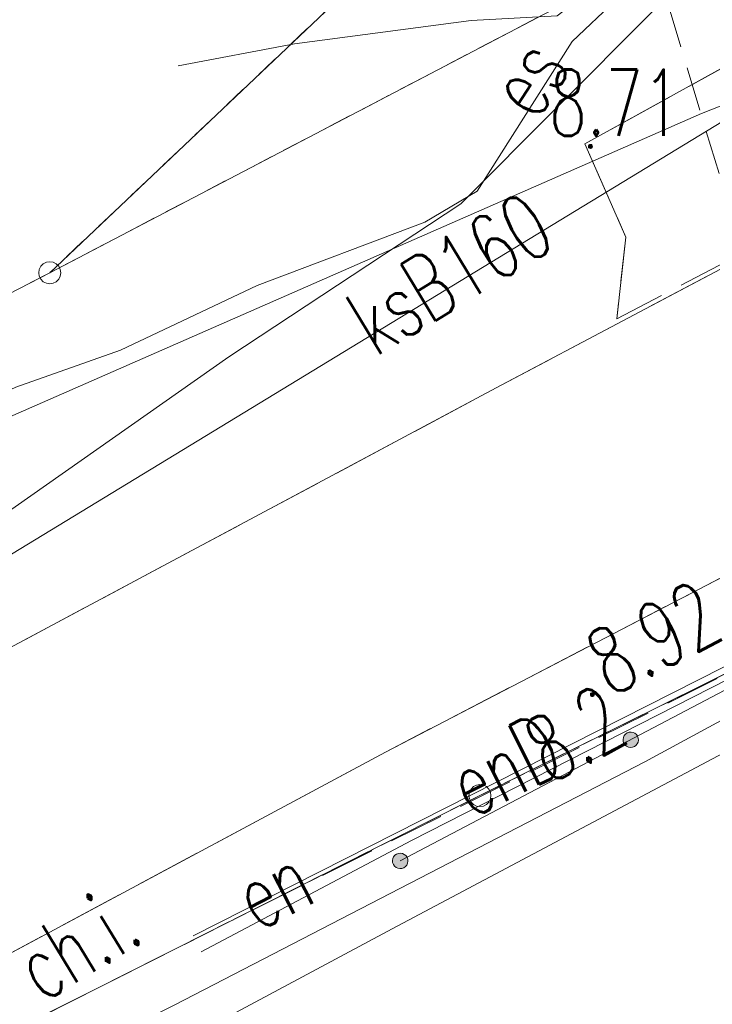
# Model space of a CAD drawing. Header units: millimetres. Extents: x -367306 to 168495, y -187323 to 82034.
# Tile 111 of 170: x -53110 to -37412, y 21478 to 43780. Entities that reach past the tile are written whole.
import ezdxf

# ---------------------------------------------------------------- set-up
doc = ezdxf.new("R2010")
doc.units = ezdxf.units.MM
doc.header["$MEASUREMENT"] = 0
for name, pattern in [('L_0_03', [1000, 500, -500]), ('L_0_04', [1500, 1000, -500]), ('L_0_05', [1750, 1250, -500]), ('L_0_06', [2000, 1500, -500])]:
    doc.linetypes.add(name, pattern=pattern)
for name, color, linetype, lineweight in [('Nowe_0_Nr_pióra__9', 7, 'Continuous', 13), ('Nowe_EGDE_Nr_pióra__8', 7, 'Continuous', 13), ('Nowe_EGDE_Nr_pióra__9', 7, 'Continuous', 13), ('Nowe_EGKK_Nr_pióra__8', 7, 'Continuous', 13), ('Nowe_EGKK_Nr_pióra__9', 7, 'Continuous', 13), ('Nowe_EGPG_Nr_pióra__8', 7, 'Continuous', 13), ('Nowe_EGPG_Nr_pióra__9', 7, 'Continuous', 13), ('Nowe_EGUG_Nr_pióra__8', 7, 'Continuous', 13), ('Nowe_EGUG_Nr_pióra__9', 7, 'Continuous', 13), ('Nowe_GUPPRZ_O_Nr_pióra__8', 7, 'Continuous', 13), ('Nowe_OTKC_Nr_pióra__8', 7, 'Continuous', 13), ('Nowe_OTKC_Nr_pióra__9', 7, 'Continuous', 13), ('Nowe_OTKC_O_Nr_pióra__8', 7, 'Continuous', 13), ('Nowe_OTKJ_Nr_pióra__8', 7, 'Continuous', 13), ('Nowe_OTKJ_Nr_pióra__9', 7, 'Continuous', 13), ('Nowe_OTKK_Nr_pióra__8', 7, 'Continuous', 13), ('Nowe_OTKK_Nr_pióra__9', 7, 'Continuous', 13), ('Nowe_OTOO_Nr_pióra__7', 7, 'Continuous', 13), ('Nowe_OTOO_Nr_pióra__8', 7, 'Continuous', 13), ('Nowe_OTOO_Nr_pióra__9', 7, 'Continuous', 13), ('Nowe_OTRS_Nr_pióra__7', 7, 'Continuous', 13), ('Nowe_OTRS_Nr_pióra__8', 7, 'Continuous', 13), ('Nowe_OTRS_Nr_pióra__9', 7, 'Continuous', 13), ('Nowe_OTRS_O_Nr_pióra__8', 7, 'Continuous', 13), ('Nowe_SUEP_Nr_pióra__8', 7, 'Continuous', 13), ('Nowe_SUEP_Nr_pióra__9', 7, 'Continuous', 13), ('Nowe_SUEP_O_Nr_pióra__8', 7, 'Continuous', 13), ('Nowe_SUKP_Nr_pióra__9', 7, 'Continuous', 13), ('Nowe_SUKP_O_Nr_pióra__8', 7, 'Continuous', 13), ('Nowe_SUTP_Nr_pióra__8', 7, 'Continuous', 13), ('Nowe_SUTP_Nr_pióra__9', 7, 'Continuous', 13), ('Nowe_SUWP_Nr_pióra__8', 7, 'Continuous', 13), ('Nowe_SUWP_Nr_pióra__9', 7, 'Continuous', 13)]:
    doc.layers.add(name, color=color, linetype=linetype, lineweight=lineweight)
doc.styles.add('STYL_AUTOMATYCZNY_3', font='Simplex.shx')

msp = doc.modelspace()

# ---------------------------------------------------------------- hatches: boundary and pattern name
at = {"layer": 'Nowe_OTOO_Nr_pióra__7', "linetype": 'Continuous', "lineweight": 13}
for points in [[(-39415.3, 27388.2), (-39389, 27350.9), (-39353.9, 27321.6), (-39312.4, 27302.5), (-39267.4, 27294.7), (-39221.9, 27298.8), (-39179, 27314.6), (-39141.7, 27341), (-39112.4, 27376.1), (-39093.3, 27417.5), (-39085.5, 27462.5), (-39089.6, 27508), (-39105.4, 27550.9), (-39131.7, 27588.2), (-39166.8, 27617.5), (-39208.3, 27636.6), (-39253.3, 27644.4), (-39298.8, 27640.3), (-39341.7, 27624.5), (-39379, 27598.2), (-39408.3, 27563.1), (-39427.4, 27521.6), (-39435.2, 27476.6), (-39431.1, 27431.1)], [(-39415.3, 27388.2), (-39389, 27350.9), (-39353.9, 27321.6), (-39312.4, 27302.5), (-39267.4, 27294.7), (-39221.9, 27298.8), (-39179, 27314.6), (-39141.7, 27341), (-39112.4, 27376.1), (-39093.3, 27417.5), (-39085.5, 27462.5), (-39089.6, 27508), (-39105.4, 27550.9), (-39131.7, 27588.2), (-39166.8, 27617.5), (-39208.3, 27636.6), (-39253.3, 27644.4), (-39298.8, 27640.3), (-39341.7, 27624.5), (-39379, 27598.2), (-39408.3, 27563.1), (-39427.4, 27521.6), (-39435.2, 27476.6), (-39431.1, 27431.1)], [(-44641.1, 24644.8), (-44614.8, 24607.5), (-44579.7, 24578.2), (-44538.2, 24559.1), (-44493.2, 24551.3), (-44447.7, 24555.4), (-44404.8, 24571.2), (-44367.5, 24597.6), (-44338.2, 24632.6), (-44319.1, 24674.1), (-44311.3, 24719.1), (-44315.4, 24764.6), (-44331.2, 24807.5), (-44357.5, 24844.8), (-44392.6, 24874.1), (-44434.1, 24893.2), (-44479.1, 24901), (-44524.6, 24896.9), (-44567.5, 24881.1), (-44604.8, 24854.8), (-44634.1, 24819.7), (-44653.2, 24778.2), (-44661, 24733.2), (-44656.9, 24687.7)]]:
    msp.add_hatch(color=7, dxfattribs=at).paths.add_polyline_path(points)
at = {"layer": 'Nowe_OTRS_Nr_pióra__7', "linetype": 'Continuous', "lineweight": 13}
for points in [[(-40221.1, 40910.4), (-40219.6, 40898.7), (-40215.1, 40887.9), (-40208, 40878.5), (-40198.6, 40871.4), (-40187.8, 40866.9), (-40176.1, 40865.4), (-40164.5, 40866.9), (-40153.6, 40871.4), (-40144.3, 40878.5), (-40137.2, 40887.9), (-40132.7, 40898.7), (-40131.1, 40910.4), (-40132.7, 40922), (-40137.2, 40932.9), (-40144.3, 40942.2), (-40153.6, 40949.3), (-40164.5, 40953.8), (-40176.1, 40955.4), (-40187.8, 40953.8), (-40198.6, 40949.3), (-40208, 40942.2), (-40215.1, 40932.9), (-40219.6, 40922)], [(-40175.2, 28492.8), (-40173.7, 28481.1), (-40169.2, 28470.3), (-40162.1, 28460.9), (-40152.7, 28453.8), (-40141.9, 28449.3), (-40130.2, 28447.8), (-40118.6, 28449.3), (-40107.7, 28453.8), (-40098.4, 28460.9), (-40091.3, 28470.3), (-40086.8, 28481.1), (-40085.2, 28492.8), (-40086.8, 28504.4), (-40091.3, 28515.3), (-40098.4, 28524.6), (-40107.7, 28531.7), (-40118.6, 28536.2), (-40130.2, 28537.8), (-40141.9, 28536.2), (-40152.7, 28531.7), (-40162.1, 28524.6), (-40169.2, 28515.3), (-40173.7, 28504.4)]]:
    msp.add_hatch(color=7, dxfattribs=at).paths.add_polyline_path(points)

# ---------------------------------------------------------------- linework, layer by layer
at = {"layer": 'Nowe_0_Nr_pióra__9', "color": 7, "linetype": 'L_0_04', "lineweight": 13}
msp.add_lwpolyline([(-54175.8, -16615), (-36542.5, 13691.6), (-32491.5, 24497.6), (-41006.9, 52709.3), (-354.8, 78621.1), (4924.1, 35501.4), (-2954.1, 7738.8), (31962.3, -8247.3), (46488.5, 22925.7), (96328.3, 3296.1), (84395.1, -59501.6), (78496.2, -91288.2), (63259, -147476.2), (43808.2, -176834.2), (-26519.8, -152286.8), (-79150.4, -133916.5), (-87259.9, -85957.4)], close=True, dxfattribs=at)
at = {"layer": 'Nowe_EGDE_Nr_pióra__8', "color": 7, "linetype": 'Continuous', "lineweight": 13}
for p, q in [((-52428.4, 38047), (-52428.3, 38047)), ((-52428.4, 38047), (-52428.3, 38047)), ((-42678.4, 26207), (-42678.3, 26207)), ((-42678.4, 26207), (-42678.3, 26207))]:
    msp.add_line(p, q, dxfattribs=at)
at = {"layer": 'Nowe_EGDE_Nr_pióra__9', "color": 7, "linetype": 'Continuous', "lineweight": 13, "flags": 128}
for points in [[(-52428.4, 38047), (-17278.4, 56427)], [(-17278.4, 56427), (-52428.4, 38047)], [(-45608.4, 44517), (-52428.4, 38047)], [(-52428.4, 38047), (-60805.1, 33725.2)], [(-27338.4, 33817), (-42678.4, 26207)], [(-42678.4, 26207), (-27338.4, 33817)], [(-42678.4, 26207), (-59063, 17959.1)], [(-59063, 17959.1), (-42678.4, 26207)]]:
    msp.add_lwpolyline(points, dxfattribs=at)
at = {"layer": 'Nowe_EGKK_Nr_pióra__8', "color": 7, "linetype": 'Continuous', "lineweight": 13}
msp.add_line((-42678.4, 26207), (-42678.3, 26207), dxfattribs=at)
at = {"layer": 'Nowe_EGKK_Nr_pióra__9', "color": 7, "linetype": 'L_0_06', "lineweight": 13, "flags": 128}
for points in [[(-27338.4, 33817), (-42678.4, 26207)], [(-42678.4, 26207), (-59063, 17959.1)]]:
    msp.add_lwpolyline(points, dxfattribs=at)
at = {"layer": 'Nowe_EGPG_Nr_pióra__8', "color": 7, "linetype": 'Continuous', "lineweight": 13}
for p, q in [((-52630.6, 38193.9), (-52630.6, 38193.9)), ((-52575.3, 38249.2), (-52575.3, 38249.2)), ((-52505.6, 38284.7), (-52505.6, 38284.7)), ((-52428.4, 38297), (-52428.3, 38297)), ((-52351.1, 38284.7), (-52351.1, 38284.7)), ((-52281.4, 38249.2), (-52281.4, 38249.2)), ((-52226.1, 38193.9), (-52226.1, 38193.9)), ((-52678.4, 38047), (-52678.3, 38047)), ((-52666.1, 38124.2), (-52666.1, 38124.2)), ((-52666.1, 37969.7), (-52666.1, 37969.7)), ((-52190.6, 38124.2), (-52190.6, 38124.2)), ((-52190.6, 37969.7), (-52190.6, 37969.7)), ((-52178.4, 38047), (-52178.3, 38047)), ((-52630.6, 37900), (-52630.6, 37900)), ((-52575.3, 37844.7), (-52575.3, 37844.7)), ((-52505.6, 37809.2), (-52505.6, 37809.2)), ((-52428.4, 37797), (-52428.3, 37797)), ((-52351.1, 37809.2), (-52351.1, 37809.2)), ((-52281.4, 37844.7), (-52281.4, 37844.7)), ((-52226.1, 37900), (-52226.1, 37900)), ((-42880.6, 26353.9), (-42880.6, 26353.9)), ((-42825.3, 26409.2), (-42825.3, 26409.2)), ((-42755.6, 26444.7), (-42755.6, 26444.7)), ((-42678.4, 26457), (-42678.3, 26457)), ((-42601.1, 26444.7), (-42601.1, 26444.7)), ((-42531.4, 26409.2), (-42531.4, 26409.2)), ((-42476.1, 26353.9), (-42476.1, 26353.9)), ((-42928.4, 26207), (-42928.3, 26207)), ((-42916.1, 26284.2), (-42916.1, 26284.2)), ((-42916.1, 26129.7), (-42916.1, 26129.7)), ((-42440.6, 26284.2), (-42440.6, 26284.2)), ((-42440.6, 26129.7), (-42440.6, 26129.7)), ((-42428.4, 26207), (-42428.3, 26207)), ((-42880.6, 26060), (-42880.6, 26060)), ((-42825.3, 26004.7), (-42825.3, 26004.7)), ((-42755.6, 25969.2), (-42755.6, 25969.2)), ((-42678.4, 25957), (-42678.3, 25957)), ((-42601.1, 25969.2), (-42601.1, 25969.2)), ((-42531.4, 26004.7), (-42531.4, 26004.7)), ((-42476.1, 26060), (-42476.1, 26060))]:
    msp.add_line(p, q, dxfattribs=at)
at = {"layer": 'Nowe_EGPG_Nr_pióra__9', "color": 7, "linetype": 'Continuous', "lineweight": 13, "flags": 128}
for points in [[(-52428.4, 38297), (-52351.1, 38284.7), (-52281.4, 38249.2), (-52226.1, 38193.9), (-52190.6, 38124.2), (-52178.4, 38047), (-52190.6, 37969.7), (-52226.1, 37900), (-52281.4, 37844.7), (-52351.1, 37809.2), (-52428.4, 37797), (-52505.6, 37809.2), (-52575.3, 37844.7), (-52630.6, 37900), (-52666.1, 37969.7), (-52678.4, 38047), (-52666.1, 38124.2), (-52630.6, 38193.9), (-52575.3, 38249.2), (-52505.6, 38284.7)], [(-42678.4, 26457), (-42601.1, 26444.7), (-42531.4, 26409.2), (-42476.1, 26353.9), (-42440.6, 26284.2), (-42428.4, 26207), (-42440.6, 26129.7), (-42476.1, 26060), (-42531.4, 26004.7), (-42601.1, 25969.2), (-42678.4, 25957), (-42755.6, 25969.2), (-42825.3, 26004.7), (-42880.6, 26060), (-42916.1, 26129.7), (-42928.4, 26207), (-42916.1, 26284.2), (-42880.6, 26353.9), (-42825.3, 26409.2), (-42755.6, 26444.7)]]:
    msp.add_lwpolyline(points, close=True, dxfattribs=at)
at = {"layer": 'Nowe_EGUG_Nr_pióra__8', "color": 7, "linetype": 'Continuous', "lineweight": 13}
for p, q in [((-47548.2, 42676.8), (-47548.1, 42676.8)), ((-52428.4, 38047), (-52428.3, 38047)), ((-52428.4, 38047), (-52428.3, 38047)), ((-42678.4, 26207), (-42678.3, 26207)), ((-42678.4, 26207), (-42678.3, 26207))]:
    msp.add_line(p, q, dxfattribs=at)
at = {"layer": 'Nowe_EGUG_Nr_pióra__9', "color": 7, "linetype": 'L_0_03', "lineweight": 13, "flags": 128}
msp.add_lwpolyline([(46581.5, 71966.3), (32238.7, 73735.5), (33004.3, 77483), (28801.2, 78207), (27781.6, 73637), (5621.6, 77317), (2031.6, 77177), (-8247.5, 72634.9), (-13108.4, 70487), (-22348.4, 61677), (-27338.4, 61637), (-42698.4, 47257), (-45608.4, 44517), (-47548.2, 42676.8), (-52428.4, 38047), (-17278.4, 56427), (6471.6, 64317), (30931.6, 67337), (59071.6, 65947), (59700.4, 65788.3)], close=True, dxfattribs=at)
for points in [[(-17278.4, 56427), (-52428.4, 38047)], [(-52428.4, 38047), (-60805.1, 33725.2)], [(-27338.4, 33817), (-42678.4, 26207)], [(-42678.4, 26207), (-27338.4, 33817)], [(-42678.4, 26207), (-59063, 17959.1)], [(-59063, 17959.1), (-42678.4, 26207)]]:
    msp.add_lwpolyline(points, dxfattribs=at)
at = {"layer": 'Nowe_OTKC_Nr_pióra__8', "color": 7, "linetype": 'Continuous', "lineweight": 13}
msp.add_line((-48382.6, 23335.5), (-48382.5, 23335.5), dxfattribs=at)
at = {"layer": 'Nowe_OTKC_Nr_pióra__9', "color": 7, "linetype": 'L_0_05', "lineweight": 13, "flags": 128}
msp.add_lwpolyline([(40931.6, 50687), (33461.6, 50317), (33441.6, 49927), (19970.9, 48535.2), (14602.6, 47479.5), (7131.6, 45977), (-1038.4, 43667), (-10544.6, 40736.8), (-13708.4, 39767), (-21133.6, 36525.6), (-27338.4, 33817), (-48382.6, 23335.5), (-59063, 17959.1)], dxfattribs=at)
at = {"layer": 'Nowe_OTKJ_Nr_pióra__8', "color": 7, "linetype": 'Continuous', "lineweight": 13}
for p, q in [((-40298.4, 40967), (-40298.3, 40967)), ((-39368.4, 38857), (-39368.3, 38857)), ((-39308, 37027.9), (-39308, 37027.9)), ((-39578.4, 37007), (-39578.3, 37007)), ((-42310.2, 35440.9), (-42310.1, 35440.9)), ((-44819.2, 27191.1), (-44819.1, 27191.1))]:
    msp.add_line(p, q, dxfattribs=at)
at = {"layer": 'Nowe_OTKJ_Nr_pióra__9', "color": 7, "linetype": 'L_0_06', "lineweight": 13, "flags": 128}
for points in [[(44431.6, 60337), (41121.6, 60287), (36481.6, 60087), (30239.1, 59701.8), (18438.5, 58384.9), (10852.6, 57045.4), (2541.6, 54977), (-1278.4, 53997), (-4448.4, 53057), (-5568.4, 52657), (-12197.4, 50105.1), (-15977.6, 48581.7), (-22649.3, 45535), (-31757.2, 41020.6), (-39308, 37027.9), (-42310.2, 35440.9), (-54669.1, 28838.8), (-59956, 26040.8)], [(-59229.9, 19469.7), (-44819.2, 27191.1), (-30634, 34559.6), (-24257.2, 37455), (-18281, 40190.7), (-13554.2, 41959.5), (-5076.3, 44551.6), (7270.2, 48067.6), (16773.8, 50269), (23239.5, 51190.7), (32222.6, 51752.2), (41031.6, 52197), (46301.6, 52177), (52141.6, 51957), (55391.6, 51677), (57841.6, 51437), (60391.6, 51097), (62981.6, 50677), (65321.6, 50227), (67061.6, 49737), (68881.6, 48917), (70241.6, 47997), (71571.6, 46717), (72751.6, 45147), (73551.6, 43807), (74461.6, 42007), (75151.6, 40047), (75448.6, 38664.6), (83358.5, 36552.2), (83731.6, 38027), (84411.6, 39397), (85301.6, 40597), (86741.6, 42017), (88101.6, 42727), (89591.6, 42997), (91121.6, 42927), (92551.6, 42547), (93881.6, 41847), (94981.6, 40827), (95821.6, 39547), (96561.6, 37677), (96991.6, 36157), (97101.6, 34757)]]:
    msp.add_lwpolyline(points, dxfattribs=at)
msp.add_lwpolyline([(-32318.4, 40787), (-33618.4, 41227), (-34108.4, 42027), (-35028.4, 43477), (-35218.4, 43777), (-40298.4, 40967), (-39368.4, 38857), (-39578.4, 37007)], close=True, dxfattribs=at)
at = {"layer": 'Nowe_OTKK_Nr_pióra__8', "color": 7, "linetype": 'Continuous', "lineweight": 13}
for p, q in [((-40298.4, 40967), (-40298.3, 40967)), ((-39368.4, 38857), (-39368.3, 38857)), ((-39308, 37027.9), (-39308, 37027.9)), ((-39578.4, 37007), (-39578.3, 37007)), ((-42310.2, 35440.9), (-42310.1, 35440.9)), ((-44819.2, 27191.1), (-44819.1, 27191.1))]:
    msp.add_line(p, q, dxfattribs=at)
at = {"layer": 'Nowe_OTKK_Nr_pióra__9', "color": 7, "linetype": 'Continuous', "lineweight": 13, "flags": 128}
for points in [[(-54669.1, 28838.8), (-42310.2, 35440.9), (-39308, 37027.9), (-31757.2, 41020.6), (-22649.3, 45535), (-15977.6, 48581.7), (-12197.4, 50105.1), (-5568.4, 52657), (-4448.4, 53057), (-1278.4, 53997), (2541.6, 54977), (10783.8, 57027.3)], [(-59229.9, 19469.7), (-44819.2, 27191.1), (-30634, 34559.6), (-24257.2, 37455), (-18281, 40190.7), (-13554.2, 41959.5), (-5076.3, 44551.6), (7270.2, 48067.6), (16773.8, 50269)], [(-32318.4, 40787), (-33618.4, 41227), (-34108.4, 42027), (-35028.4, 43477), (-35218.4, 43777), (-40298.4, 40967), (-39368.4, 38857), (-39578.4, 37007)]]:
    msp.add_lwpolyline(points, dxfattribs=at)
at = {"layer": 'Nowe_OTOO_Nr_pióra__8', "color": 7, "linetype": 'Continuous', "lineweight": 13}
for p, q in [((-39435.2, 27476.6), (-39435.1, 27476.6)), ((-39435.2, 27476.6), (-39435.1, 27476.6)), ((-39427.4, 27521.6), (-39427.4, 27521.6)), ((-39427.4, 27521.6), (-39427.4, 27521.6)), ((-39408.3, 27563.1), (-39408.2, 27563.1)), ((-39408.3, 27563.1), (-39408.2, 27563.1)), ((-39379, 27598.2), (-39379, 27598.2)), ((-39379, 27598.2), (-39379, 27598.2)), ((-39341.7, 27624.5), (-39341.6, 27624.5)), ((-39341.7, 27624.5), (-39341.6, 27624.5)), ((-39298.8, 27640.3), (-39298.8, 27640.3)), ((-39298.8, 27640.3), (-39298.8, 27640.3)), ((-39253.3, 27644.4), (-39253.3, 27644.4)), ((-39253.3, 27644.4), (-39253.3, 27644.4)), ((-39208.3, 27636.6), (-39208.2, 27636.6)), ((-39208.3, 27636.6), (-39208.2, 27636.6)), ((-39166.8, 27617.5), (-39166.8, 27617.5)), ((-39166.8, 27617.5), (-39166.8, 27617.5)), ((-39131.7, 27588.2), (-39131.7, 27588.2)), ((-39131.7, 27588.2), (-39131.7, 27588.2)), ((-39105.4, 27550.9), (-39105.3, 27550.9)), ((-39105.4, 27550.9), (-39105.3, 27550.9)), ((-39089.6, 27508), (-39089.6, 27508)), ((-39089.6, 27508), (-39089.6, 27508)), ((-39085.5, 27462.5), (-39085.4, 27462.5)), ((-39085.5, 27462.5), (-39085.4, 27462.5)), ((-39431.1, 27431.1), (-39431, 27431.1)), ((-39431.1, 27431.1), (-39431, 27431.1)), ((-39415.3, 27388.2), (-39415.2, 27388.2)), ((-39415.3, 27388.2), (-39415.2, 27388.2)), ((-39389, 27350.9), (-39388.9, 27350.9)), ((-39389, 27350.9), (-39388.9, 27350.9)), ((-39353.9, 27321.6), (-39353.8, 27321.6)), ((-39353.9, 27321.6), (-39353.8, 27321.6)), ((-39312.4, 27302.5), (-39312.3, 27302.5)), ((-39312.4, 27302.5), (-39312.3, 27302.5)), ((-39267.4, 27294.7), (-39267.3, 27294.7)), ((-39267.4, 27294.7), (-39267.3, 27294.7)), ((-39221.9, 27298.8), (-39221.8, 27298.8)), ((-39221.9, 27298.8), (-39221.8, 27298.8)), ((-39179, 27314.6), (-39178.9, 27314.6)), ((-39179, 27314.6), (-39178.9, 27314.6)), ((-39141.7, 27341), (-39141.6, 27341)), ((-39141.7, 27341), (-39141.6, 27341)), ((-39112.4, 27376.1), (-39112.4, 27376.1)), ((-39112.4, 27376.1), (-39112.4, 27376.1)), ((-39093.3, 27417.5), (-39093.2, 27417.5)), ((-39093.3, 27417.5), (-39093.2, 27417.5)), ((-44653.2, 24778.2), (-44653.2, 24778.2)), ((-44634.1, 24819.7), (-44634, 24819.7)), ((-44604.8, 24854.8), (-44604.8, 24854.8)), ((-44567.5, 24881.1), (-44567.5, 24881.1)), ((-44524.6, 24896.9), (-44524.6, 24896.9)), ((-44479.1, 24901), (-44479.1, 24901)), ((-44434.1, 24893.2), (-44434.1, 24893.2)), ((-44392.6, 24874.1), (-44392.6, 24874.1)), ((-44357.5, 24844.8), (-44357.5, 24844.8)), ((-44331.2, 24807.5), (-44331.2, 24807.5)), ((-44315.4, 24764.6), (-44315.4, 24764.6)), ((-44661, 24733.2), (-44661, 24733.2)), ((-44656.9, 24687.7), (-44656.8, 24687.7)), ((-44641.1, 24644.8), (-44641.1, 24644.8)), ((-44614.8, 24607.5), (-44614.7, 24607.5)), ((-44579.7, 24578.2), (-44579.6, 24578.2)), ((-44538.2, 24559.1), (-44538.2, 24559.1)), ((-44493.2, 24551.3), (-44493.1, 24551.3)), ((-44486.2, 24726.2), (-44486.1, 24726.2)), ((-44447.7, 24555.4), (-44447.6, 24555.4)), ((-44404.8, 24571.2), (-44404.8, 24571.2)), ((-44367.5, 24597.6), (-44367.4, 24597.6)), ((-44338.2, 24632.6), (-44338.2, 24632.6)), ((-44319.1, 24674.1), (-44319, 24674.1)), ((-44311.3, 24719.1), (-44311.3, 24719.1))]:
    msp.add_line(p, q, dxfattribs=at)
at = {"layer": 'Nowe_OTOO_Nr_pióra__9', "color": 7, "linetype": 'Continuous', "lineweight": 13, "flags": 128}
msp.add_lwpolyline([(-44486.2, 24726.2), (-34034.5, 30213), (-27338.4, 33817)], dxfattribs=at)
for points in [[(-39415.3, 27388.2), (-39389, 27350.9), (-39353.9, 27321.6), (-39312.4, 27302.5), (-39267.4, 27294.7), (-39221.9, 27298.8), (-39179, 27314.6), (-39141.7, 27341), (-39112.4, 27376.1), (-39093.3, 27417.5), (-39085.5, 27462.5), (-39089.6, 27508), (-39105.4, 27550.9), (-39131.7, 27588.2), (-39166.8, 27617.5), (-39208.3, 27636.6), (-39253.3, 27644.4), (-39298.8, 27640.3), (-39341.7, 27624.5), (-39379, 27598.2), (-39408.3, 27563.1), (-39427.4, 27521.6), (-39435.2, 27476.6), (-39431.1, 27431.1)], [(-39415.3, 27388.2), (-39389, 27350.9), (-39353.9, 27321.6), (-39312.4, 27302.5), (-39267.4, 27294.7), (-39221.9, 27298.8), (-39179, 27314.6), (-39141.7, 27341), (-39112.4, 27376.1), (-39093.3, 27417.5), (-39085.5, 27462.5), (-39089.6, 27508), (-39105.4, 27550.9), (-39131.7, 27588.2), (-39166.8, 27617.5), (-39208.3, 27636.6), (-39253.3, 27644.4), (-39298.8, 27640.3), (-39341.7, 27624.5), (-39379, 27598.2), (-39408.3, 27563.1), (-39427.4, 27521.6), (-39435.2, 27476.6), (-39431.1, 27431.1)], [(-44641.1, 24644.8), (-44614.8, 24607.5), (-44579.7, 24578.2), (-44538.2, 24559.1), (-44493.2, 24551.3), (-44447.7, 24555.4), (-44404.8, 24571.2), (-44367.5, 24597.6), (-44338.2, 24632.6), (-44319.1, 24674.1), (-44311.3, 24719.1), (-44315.4, 24764.6), (-44331.2, 24807.5), (-44357.5, 24844.8), (-44392.6, 24874.1), (-44434.1, 24893.2), (-44479.1, 24901), (-44524.6, 24896.9), (-44567.5, 24881.1), (-44604.8, 24854.8), (-44634.1, 24819.7), (-44653.2, 24778.2), (-44661, 24733.2), (-44656.9, 24687.7)]]:
    msp.add_lwpolyline(points, close=True, dxfattribs=at)
at = {"layer": 'Nowe_OTRS_Nr_pióra__8', "color": 7, "linetype": 'Continuous', "lineweight": 13}
for p, q in [((-40221.1, 40910.4), (-40221.1, 40910.4)), ((-40219.6, 40922), (-40219.6, 40922)), ((-40219.6, 40898.7), (-40219.6, 40898.7)), ((-40215.1, 40932.9), (-40215.1, 40932.9)), ((-40215.1, 40887.9), (-40215.1, 40887.9)), ((-40208, 40942.2), (-40207.9, 40942.2)), ((-40208, 40878.5), (-40207.9, 40878.5)), ((-40198.6, 40949.3), (-40198.6, 40949.3)), ((-40198.6, 40871.4), (-40198.6, 40871.4)), ((-40187.8, 40953.8), (-40187.7, 40953.8)), ((-40187.8, 40866.9), (-40187.7, 40866.9)), ((-40176.1, 40955.4), (-40176.1, 40955.4)), ((-40176.1, 40865.4), (-40176.1, 40865.4)), ((-40164.5, 40953.8), (-40164.4, 40953.8)), ((-40164.5, 40866.9), (-40164.4, 40866.9)), ((-40153.6, 40949.3), (-40153.6, 40949.3)), ((-40153.6, 40871.4), (-40153.6, 40871.4)), ((-40144.3, 40942.2), (-40144.3, 40942.2)), ((-40144.3, 40878.5), (-40144.3, 40878.5)), ((-40137.2, 40932.9), (-40137.1, 40932.9)), ((-40137.2, 40887.9), (-40137.1, 40887.9)), ((-40132.7, 40922), (-40132.6, 40922)), ((-40132.7, 40898.7), (-40132.6, 40898.7)), ((-40131.1, 40910.4), (-40131.1, 40910.4)), ((-40175.2, 28492.8), (-40175.2, 28492.8)), ((-40173.7, 28504.4), (-40173.7, 28504.4)), ((-40173.7, 28481.1), (-40173.7, 28481.1)), ((-40169.2, 28515.3), (-40169.2, 28515.3)), ((-40169.2, 28470.3), (-40169.2, 28470.3)), ((-40162.1, 28524.6), (-40162, 28524.6)), ((-40162.1, 28460.9), (-40162, 28460.9)), ((-40152.7, 28531.7), (-40152.7, 28531.7)), ((-40152.7, 28453.8), (-40152.7, 28453.8)), ((-40141.9, 28536.2), (-40141.8, 28536.2)), ((-40141.9, 28449.3), (-40141.8, 28449.3)), ((-40130.2, 28537.8), (-40130.2, 28537.8)), ((-40130.2, 28447.8), (-40130.2, 28447.8)), ((-40118.6, 28536.2), (-40118.6, 28536.2)), ((-40118.6, 28449.3), (-40118.6, 28449.3)), ((-40107.7, 28531.7), (-40107.7, 28531.7)), ((-40107.7, 28453.8), (-40107.7, 28453.8)), ((-40098.4, 28524.6), (-40098.4, 28524.6)), ((-40098.4, 28460.9), (-40098.4, 28460.9)), ((-40091.3, 28515.3), (-40091.2, 28515.3)), ((-40091.3, 28470.3), (-40091.2, 28470.3)), ((-40086.8, 28504.4), (-40086.7, 28504.4)), ((-40086.8, 28481.1), (-40086.7, 28481.1)), ((-40085.2, 28492.8), (-40085.2, 28492.8))]:
    msp.add_line(p, q, dxfattribs=at)
at = {"layer": 'Nowe_OTRS_Nr_pióra__9', "color": 7, "linetype": 'Continuous', "lineweight": 13, "flags": 128}
for points in [[(-40221.1, 40910.4), (-40219.6, 40898.7), (-40215.1, 40887.9), (-40208, 40878.5), (-40198.6, 40871.4), (-40187.8, 40866.9), (-40176.1, 40865.4), (-40164.5, 40866.9), (-40153.6, 40871.4), (-40144.3, 40878.5), (-40137.2, 40887.9), (-40132.7, 40898.7), (-40131.1, 40910.4), (-40132.7, 40922), (-40137.2, 40932.9), (-40144.3, 40942.2), (-40153.6, 40949.3), (-40164.5, 40953.8), (-40176.1, 40955.4), (-40187.8, 40953.8), (-40198.6, 40949.3), (-40208, 40942.2), (-40215.1, 40932.9), (-40219.6, 40922)], [(-40175.2, 28492.8), (-40173.7, 28481.1), (-40169.2, 28470.3), (-40162.1, 28460.9), (-40152.7, 28453.8), (-40141.9, 28449.3), (-40130.2, 28447.8), (-40118.6, 28449.3), (-40107.7, 28453.8), (-40098.4, 28460.9), (-40091.3, 28470.3), (-40086.8, 28481.1), (-40085.2, 28492.8), (-40086.8, 28504.4), (-40091.3, 28515.3), (-40098.4, 28524.6), (-40107.7, 28531.7), (-40118.6, 28536.2), (-40130.2, 28537.8), (-40141.9, 28536.2), (-40152.7, 28531.7), (-40162.1, 28524.6), (-40169.2, 28515.3), (-40173.7, 28504.4)]]:
    msp.add_lwpolyline(points, close=True, dxfattribs=at)
at = {"layer": 'Nowe_SUEP_Nr_pióra__8', "color": 7, "linetype": 'Continuous', "lineweight": 13}
for p, q in [((-42874.3, 43759.7), (-42874.3, 43759.7)), ((-42874.3, 43759.7), (-42874.3, 43759.7)), ((-40588.4, 43287), (-40588.3, 43287)), ((-40588.4, 43287), (-40588.3, 43287)), ((-46878, 43231.4), (-46877.9, 43231.4)), ((-46878, 43231.4), (-46877.9, 43231.4)), ((-49519.2, 42731), (-49519.2, 42731)), ((-49519.2, 42731), (-49519.2, 42731)), ((-42738.4, 39897), (-42738.3, 39897)), ((-42738.4, 39897), (-42738.3, 39897)), ((-43928.4, 39197), (-43928.3, 39197)), ((-43928.4, 39197), (-43928.3, 39197)), ((-47728.4, 37757), (-47728.3, 37757)), ((-47728.4, 37757), (-47728.3, 37757)), ((-50828.4, 36297), (-50828.3, 36297)), ((-50828.4, 36297), (-50828.3, 36297)), ((-38945, 26973.4), (-38944.9, 26973.4)), ((-38945, 26973.4), (-38944.9, 26973.4)), ((-44228.4, 25187), (-44228.3, 25187)), ((-44228.4, 25187), (-44228.3, 25187)), ((-49177.6, 23025.9), (-49177.6, 23025.9)), ((-49177.6, 23025.9), (-49177.6, 23025.9)), ((-48995.7, 22665.1), (-48995.6, 22665.1)), ((-48995.7, 22665.1), (-48995.6, 22665.1))]:
    msp.add_line(p, q, dxfattribs=at)
at = {"layer": 'Nowe_SUEP_Nr_pióra__9', "color": 7, "linetype": 'Continuous', "lineweight": 13, "flags": 128}
for points in [[(8951.6, 64257), (3801.6, 63087), (-1318.4, 61707), (-7038.4, 59587), (-10758.4, 58447), (-12558.4, 57887), (-14888.4, 57087), (-16858.4, 56487), (-20238.4, 54817), (-24258.4, 52727), (-29648.4, 49917), (-34568.4, 47317), (-39598.4, 44227), (-40588.4, 43287), (-42738.4, 39897), (-43928.4, 39197), (-47728.4, 37757), (-50828.4, 36297), (-53198.4, 35457), (-57298.4, 33557), (-60644.2, 32268.6)], [(8951.6, 64257), (3801.6, 63087), (-1318.4, 61707), (-7038.4, 59587), (-10758.4, 58447), (-12558.4, 57887), (-14888.4, 57087), (-16858.4, 56487), (-20238.4, 54817), (-24258.4, 52727), (-29648.4, 49917), (-34568.4, 47317), (-39598.4, 44227), (-40588.4, 43287), (-42738.4, 39897), (-43928.4, 39197), (-47728.4, 37757), (-50828.4, 36297), (-53198.4, 35457), (-57298.4, 33557), (-60644.2, 32268.6)], [(-27388.4, 54227), (-34477.9, 48792), (-40928.1, 43870.9), (-42874.3, 43759.7), (-46878, 43231.4), (-49519.2, 42731)], [(-27388.4, 54227), (-34477.9, 48792), (-40928.1, 43870.9), (-42874.3, 43759.7), (-46878, 43231.4), (-49519.2, 42731)], [(-49177.6, 23025.9), (-35439.8, 29979.7), (-29194.3, 33361.6), (-16985.5, 38812.1), (-12719.6, 40699.9), (-7915.2, 42783.2)], [(-49177.6, 23025.9), (-35439.8, 29979.7), (-29194.3, 33361.6), (-16985.5, 38812.1), (-12719.6, 40699.9), (-7915.2, 42783.2)], [(-58932.9, 16781.8), (-49594.5, 21465.8), (-38945, 26973.4), (-32314, 30556.6), (-28258.3, 32800.9), (-24921.6, 34555.2), (-21133.6, 36525.6)], [(-58932.9, 16781.8), (-49594.5, 21465.8), (-38945, 26973.4), (-32314, 30556.6), (-28258.3, 32800.9), (-24921.6, 34555.2), (-21133.6, 36525.6)], [(-48995.7, 22665.1), (-44228.4, 25187), (-30678.4, 32087), (-21588.6, 36327)], [(-48995.7, 22665.1), (-44228.4, 25187), (-30678.4, 32087), (-21588.6, 36327)]]:
    msp.add_lwpolyline(points, dxfattribs=at)
at = {"layer": 'Nowe_SUKP_Nr_pióra__9', "color": 7, "linetype": 'Continuous', "lineweight": 13, "flags": 128}
msp.add_lwpolyline([(-60120.7, 27531.2), (-25268.4, 48727)], dxfattribs=at)
at = {"layer": 'Nowe_SUTP_Nr_pióra__8', "color": 7, "linetype": 'Continuous', "lineweight": 13}
for p, q in [((-37658.4, 41657), (-37658.3, 41657)), ((-44665.9, 23184.4), (-44665.9, 23184.4))]:
    msp.add_line(p, q, dxfattribs=at)
at = {"layer": 'Nowe_SUTP_Nr_pióra__9', "color": 7, "linetype": 'Continuous', "lineweight": 13, "flags": 128}
for points in [[(-60572.8, 31622.9), (-56288.4, 33497), (-37658.4, 41657), (-31768.4, 43967), (-22478.4, 48387), (-11538.4, 52827)], [(-12908, 39750.4), (-16498, 37928.2), (-24841.2, 33624), (-35688.2, 27949), (-44665.9, 23184.4), (-58805.2, 15626.2)]]:
    msp.add_lwpolyline(points, dxfattribs=at)
at = {"layer": 'Nowe_SUWP_Nr_pióra__8', "color": 7, "linetype": 'Continuous', "lineweight": 13}
for p, q in [((-43108.4, 39607), (-43108.3, 39607)), ((-48368.4, 36147), (-48368.3, 36147))]:
    msp.add_line(p, q, dxfattribs=at)
at = {"layer": 'Nowe_SUWP_Nr_pióra__9', "color": 7, "linetype": 'Continuous', "lineweight": 13, "flags": 128}
msp.add_lwpolyline([(-60151.4, 27809.3), (-57708.4, 29597), (-48368.4, 36147), (-43108.4, 39607), (-36598.4, 46147), (-31538.4, 51377), (-26808.4, 55867), (-23908.4, 57977), (-15368.4, 62927), (-8238.4, 67227), (19231.6, 70267), (24031.6, 69657), (42671.6, 67287), (44151.6, 65527)], dxfattribs=at)

# ---------------------------------------------------------------- texts
at = {"layer": 'Nowe_GUPPRZ_O_Nr_pióra__8', "color": 7, "linetype": 'Continuous', "lineweight": 13, "insert": (-41101.5, 26445.9), "char_height": 1500, "attachment_point": 7, "rotation": 28.5, "style": 'STYL_AUTOMATYCZNY_3'}
msp.add_mtext('\\A1;{\\W0.660000x;\\pql;\\FSimplex.shx;8.2}', dxfattribs=at)
at = {"layer": 'Nowe_OTKC_O_Nr_pióra__8', "color": 7, "linetype": 'Continuous', "lineweight": 13, "insert": (-52603.2, 21499.3), "char_height": 1500, "attachment_point": 7, "rotation": 31.2, "style": 'STYL_AUTOMATYCZNY_3'}
msp.add_mtext('\\A1;{\\W0.660000x;\\pql;\\FSimplex.shx;ch.i.}', dxfattribs=at)
at = {"layer": 'Nowe_OTRS_O_Nr_pióra__8', "color": 7, "linetype": 'Continuous', "lineweight": 13, "insert": (-41105.6, 41150.3), "char_height": 1500, "attachment_point": 7, "style": 'STYL_AUTOMATYCZNY_3'}
msp.add_mtext('\\A1;{\\W0.660000x;\\pql;\\FSimplex.shx;8.71}', dxfattribs=at)
at = {"layer": 'Nowe_OTRS_O_Nr_pióra__8', "color": 7, "linetype": 'Continuous', "lineweight": 13, "insert": (-39721.3, 28430.1), "char_height": 1500, "attachment_point": 7, "rotation": 27.4, "style": 'STYL_AUTOMATYCZNY_3'}
msp.add_mtext('\\A1;{\\W0.660000x;\\pql;\\FSimplex.shx;8.92}', dxfattribs=at)
at = {"layer": 'Nowe_SUEP_O_Nr_pióra__8', "color": 7, "linetype": 'Continuous', "lineweight": 13, "char_height": 1500, "attachment_point": 7, "style": 'STYL_AUTOMATYCZNY_3'}
for s, insert, rotation in [('\\A1;{\\W0.660000x;\\pql;\\FSimplex.shx;es}', (-41404.9, 41450.3), 56.8), ('\\A1;{\\W0.660000x;\\pql;\\FSimplex.shx;enD}', (-42885.4, 25668.9), 26.8), ('\\A1;{\\W0.660000x;\\pql;\\FSimplex.shx;en}', (-47732, 23114.4), 27)]:
    msp.add_mtext(s, dxfattribs=dict(at, insert=insert, rotation=rotation))
at = {"layer": 'Nowe_SUKP_O_Nr_pióra__8', "color": 7, "linetype": 'Continuous', "lineweight": 13, "insert": (-45059.7, 36124.8), "char_height": 1500, "attachment_point": 7, "rotation": 31.3, "style": 'STYL_AUTOMATYCZNY_3'}
msp.add_mtext('\\A1;{\\W0.660000x;\\pql;\\FSimplex.shx;ksB160}', dxfattribs=at)

doc.saveas('drawing.dxf')
